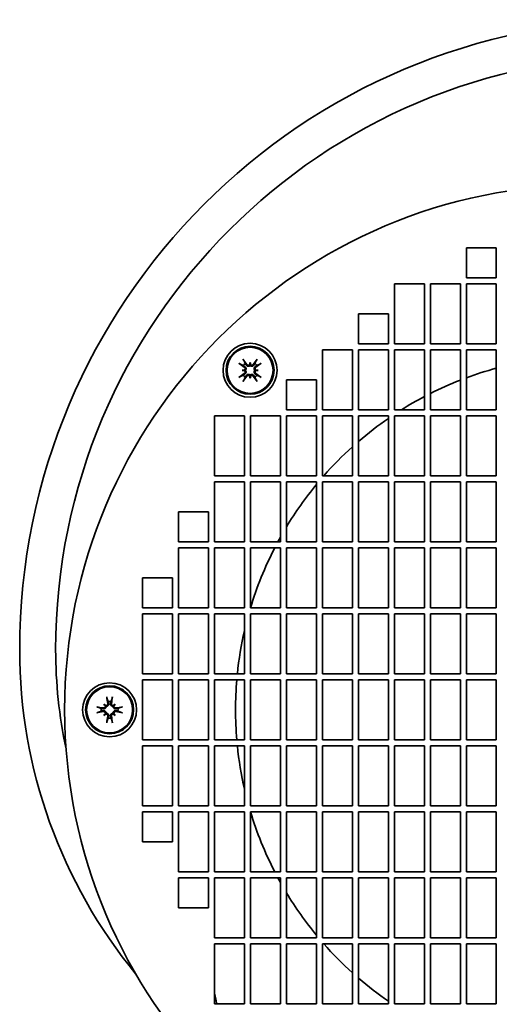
# Model space of a CAD drawing. Header units: millimetres. Extents: x 291 to 549, y 154 to 440.
# Tile 2 of 4: x 319 to 399, y 275 to 440. Entities that reach past the tile are written whole.
import ezdxf

# ---------------------------------------------------------------- set-up
doc = ezdxf.new("R2010")
doc.units = ezdxf.units.MM
doc.header["$LTSCALE"] = 2
doc.layers.add('Krawędzie widoczne(ISO)', color=7, linetype='Continuous', lineweight=35, true_color=0x262659)

msp = doc.modelspace()

# ---------------------------------------------------------------- linework, layer by layer
at = {"layer": 'Krawędzie widoczne(ISO)'}
for p, q in [((375.18, 427.5), (375.18, 427.46)), ((375.18, 427.5), (375.26, 427.5)), ((393.5, 401.5), (398.5, 401.5)), ((393.5, 396.5), (393.5, 401.5)), ((398.5, 401.5), (398.5, 396.5)), ((381.5, 385.5), (381.5, 395.5)), ((381.5, 395.5), (386.5, 395.5)), ((386.5, 395.5), (386.5, 385.5)), ((387.5, 385.5), (387.5, 395.5)), ((387.5, 395.5), (392.5, 395.5)), ((392.5, 395.5), (392.5, 385.5)), ((398.5, 396.5), (393.5, 396.5)), ((393.5, 385.5), (393.5, 395.5)), ((393.5, 395.5), (398.5, 395.5)), ((398.5, 395.5), (398.5, 385.5)), ((375.5, 385.5), (375.5, 390.5)), ((375.5, 390.5), (380.5, 390.5)), ((380.5, 390.5), (380.5, 385.5)), ((369.5, 374.5), (369.5, 384.5)), ((369.5, 384.5), (374.5, 384.5)), ((374.5, 384.5), (374.5, 374.5)), ((380.5, 385.5), (375.5, 385.5)), ((375.5, 374.5), (375.5, 384.5)), ((375.5, 384.5), (380.5, 384.5)), ((380.5, 384.5), (380.5, 374.5)), ((386.5, 385.5), (381.5, 385.5)), ((381.5, 374.5), (381.5, 384.5)), ((381.5, 384.5), (386.5, 384.5)), ((386.5, 384.5), (386.5, 374.5)), ((392.5, 385.5), (387.5, 385.5)), ((387.5, 374.5), (387.5, 384.5)), ((387.5, 384.5), (392.5, 384.5)), ((392.5, 384.5), (392.5, 374.5)), ((398.5, 385.5), (393.5, 385.5)), ((393.5, 374.5), (393.5, 384.5)), ((393.5, 384.5), (398.5, 384.5)), ((398.5, 384.5), (398.5, 374.5)), ((357.43, 382.39), (357.43, 382.1)), ((356.11, 381.07), (356.4, 381.07)), ((356.4, 381.07), (356.66, 381.07)), ((357.43, 382.1), (357.43, 381.84)), ((358.47, 381.07), (358.21, 381.07)), ((358.76, 381.07), (358.47, 381.07)), ((357.43, 380.03), (357.43, 380.29)), ((357.43, 379.74), (357.43, 380.03)), ((363.5, 374.5), (363.5, 379.5)), ((363.5, 379.5), (368.5, 379.5)), ((368.5, 379.5), (368.5, 374.5)), ((368.5, 374.5), (363.5, 374.5)), ((374.5, 374.5), (369.5, 374.5)), ((380.5, 374.5), (375.5, 374.5)), ((386.5, 374.5), (381.5, 374.5)), ((392.5, 374.5), (387.5, 374.5)), ((398.5, 374.5), (393.5, 374.5)), ((351.5, 363.5), (351.5, 373.5)), ((351.5, 373.5), (356.5, 373.5)), ((356.5, 373.5), (356.5, 363.5)), ((357.5, 363.5), (357.5, 373.5)), ((357.5, 373.5), (362.5, 373.5)), ((362.5, 373.5), (362.5, 363.5)), ((363.5, 363.5), (363.5, 373.5)), ((363.5, 373.5), (368.5, 373.5)), ((368.5, 373.5), (368.5, 363.5)), ((369.5, 363.5), (369.5, 373.5)), ((369.5, 373.5), (374.5, 373.5)), ((374.5, 373.5), (374.5, 363.5)), ((375.5, 363.5), (375.5, 373.5)), ((375.5, 373.5), (380.5, 373.5)), ((380.5, 373.5), (380.5, 363.5)), ((381.5, 363.5), (381.5, 373.5)), ((381.5, 373.5), (386.5, 373.5)), ((386.5, 373.5), (386.5, 363.5)), ((387.5, 363.5), (387.5, 373.5)), ((387.5, 373.5), (392.5, 373.5)), ((392.5, 373.5), (392.5, 363.5)), ((393.5, 363.5), (393.5, 373.5)), ((393.5, 373.5), (398.5, 373.5)), ((398.5, 373.5), (398.5, 363.5)), ((356.5, 363.5), (351.5, 363.5)), ((362.5, 363.5), (357.5, 363.5)), ((368.5, 363.5), (363.5, 363.5)), ((374.5, 363.5), (369.5, 363.5)), ((380.5, 363.5), (375.5, 363.5)), ((386.5, 363.5), (381.5, 363.5)), ((392.5, 363.5), (387.5, 363.5)), ((398.5, 363.5), (393.5, 363.5)), ((351.5, 352.5), (351.5, 362.5)), ((351.5, 362.5), (356.5, 362.5)), ((356.5, 362.5), (356.5, 352.5)), ((357.5, 352.5), (357.5, 362.5)), ((357.5, 362.5), (362.5, 362.5)), ((362.5, 362.5), (362.5, 352.5)), ((363.5, 352.5), (363.5, 362.5)), ((363.5, 362.5), (368.5, 362.5)), ((368.5, 362.5), (368.5, 352.5)), ((369.5, 352.5), (369.5, 362.5)), ((369.5, 362.5), (374.5, 362.5)), ((374.5, 362.5), (374.5, 352.5)), ((375.5, 352.5), (375.5, 362.5)), ((375.5, 362.5), (380.5, 362.5)), ((380.5, 362.5), (380.5, 352.5)), ((381.5, 352.5), (381.5, 362.5)), ((381.5, 362.5), (386.5, 362.5)), ((386.5, 362.5), (386.5, 352.5)), ((387.5, 352.5), (387.5, 362.5)), ((387.5, 362.5), (392.5, 362.5)), ((392.5, 362.5), (392.5, 352.5)), ((393.5, 352.5), (393.5, 362.5)), ((393.5, 362.5), (398.5, 362.5)), ((398.5, 362.5), (398.5, 352.5)), ((345.5, 357.5), (350.5, 357.5)), ((345.5, 352.5), (345.5, 357.5)), ((350.5, 357.5), (350.5, 352.5)), ((350.5, 352.5), (345.5, 352.5)), ((345.5, 341.5), (345.5, 351.5)), ((345.5, 351.5), (350.5, 351.5)), ((350.5, 351.5), (350.5, 341.5)), ((356.5, 352.5), (351.5, 352.5)), ((351.5, 341.5), (351.5, 351.5)), ((351.5, 351.5), (356.5, 351.5)), ((356.5, 351.5), (356.5, 341.5)), ((362.5, 352.5), (357.5, 352.5)), ((357.5, 341.5), (357.5, 351.5)), ((357.5, 351.5), (362.5, 351.5)), ((362.5, 351.5), (362.5, 341.5)), ((368.5, 352.5), (363.5, 352.5)), ((363.5, 341.5), (363.5, 351.5)), ((363.5, 351.5), (368.5, 351.5)), ((368.5, 351.5), (368.5, 341.5)), ((374.5, 352.5), (369.5, 352.5)), ((369.5, 341.5), (369.5, 351.5)), ((369.5, 351.5), (374.5, 351.5)), ((374.5, 351.5), (374.5, 341.5)), ((380.5, 352.5), (375.5, 352.5)), ((375.5, 341.5), (375.5, 351.5)), ((375.5, 351.5), (380.5, 351.5)), ((380.5, 351.5), (380.5, 341.5)), ((386.5, 352.5), (381.5, 352.5)), ((381.5, 341.5), (381.5, 351.5)), ((381.5, 351.5), (386.5, 351.5)), ((386.5, 351.5), (386.5, 341.5)), ((392.5, 352.5), (387.5, 352.5)), ((387.5, 341.5), (387.5, 351.5)), ((387.5, 351.5), (392.5, 351.5)), ((392.5, 351.5), (392.5, 341.5)), ((398.5, 352.5), (393.5, 352.5)), ((393.5, 341.5), (393.5, 351.5)), ((393.5, 351.5), (398.5, 351.5)), ((398.5, 351.5), (398.5, 341.5)), ((339.5, 346.5), (344.5, 346.5)), ((339.5, 341.5), (339.5, 346.5)), ((344.5, 346.5), (344.5, 341.5)), ((344.5, 341.5), (339.5, 341.5)), ((350.5, 341.5), (345.5, 341.5)), ((356.5, 341.5), (351.5, 341.5)), ((362.5, 341.5), (357.5, 341.5)), ((368.5, 341.5), (363.5, 341.5)), ((374.5, 341.5), (369.5, 341.5)), ((380.5, 341.5), (375.5, 341.5)), ((386.5, 341.5), (381.5, 341.5)), ((392.5, 341.5), (387.5, 341.5)), ((398.5, 341.5), (393.5, 341.5)), ((339.5, 330.5), (339.5, 340.5)), ((339.5, 340.5), (344.5, 340.5)), ((344.5, 340.5), (344.5, 330.5)), ((345.5, 330.5), (345.5, 340.5)), ((345.5, 340.5), (350.5, 340.5)), ((350.5, 340.5), (350.5, 330.5)), ((351.5, 330.5), (351.5, 340.5)), ((351.5, 340.5), (356.5, 340.5)), ((356.5, 340.5), (356.5, 330.5)), ((357.5, 330.5), (357.5, 340.5)), ((357.5, 340.5), (362.5, 340.5)), ((362.5, 340.5), (362.5, 330.5)), ((363.5, 330.5), (363.5, 340.5)), ((363.5, 340.5), (368.5, 340.5)), ((368.5, 340.5), (368.5, 330.5)), ((369.5, 330.5), (369.5, 340.5)), ((369.5, 340.5), (374.5, 340.5)), ((374.5, 340.5), (374.5, 330.5)), ((375.5, 330.5), (375.5, 340.5)), ((375.5, 340.5), (380.5, 340.5)), ((380.5, 340.5), (380.5, 330.5)), ((381.5, 330.5), (381.5, 340.5)), ((381.5, 340.5), (386.5, 340.5)), ((386.5, 340.5), (386.5, 330.5)), ((387.5, 330.5), (387.5, 340.5)), ((387.5, 340.5), (392.5, 340.5)), ((392.5, 340.5), (392.5, 330.5)), ((393.5, 330.5), (393.5, 340.5)), ((393.5, 340.5), (398.5, 340.5)), ((398.5, 340.5), (398.5, 330.5)), ((344.5, 330.5), (339.5, 330.5)), ((350.5, 330.5), (345.5, 330.5)), ((356.5, 330.5), (351.5, 330.5)), ((362.5, 330.5), (357.5, 330.5)), ((368.5, 330.5), (363.5, 330.5)), ((374.5, 330.5), (369.5, 330.5)), ((380.5, 330.5), (375.5, 330.5)), ((386.5, 330.5), (381.5, 330.5)), ((392.5, 330.5), (387.5, 330.5)), ((398.5, 330.5), (393.5, 330.5)), ((339.5, 319.5), (339.5, 329.5)), ((339.5, 329.5), (344.5, 329.5)), ((344.5, 329.5), (344.5, 319.5)), ((345.5, 319.5), (345.5, 329.5)), ((345.5, 329.5), (350.5, 329.5)), ((350.5, 329.5), (350.5, 319.5)), ((351.5, 319.5), (351.5, 329.5)), ((351.5, 329.5), (356.5, 329.5)), ((356.5, 329.5), (356.5, 319.5)), ((357.5, 319.5), (357.5, 329.5)), ((357.5, 329.5), (362.5, 329.5)), ((362.5, 329.5), (362.5, 319.5)), ((363.5, 319.5), (363.5, 329.5)), ((363.5, 329.5), (368.5, 329.5)), ((368.5, 329.5), (368.5, 319.5)), ((369.5, 319.5), (369.5, 329.5)), ((369.5, 329.5), (374.5, 329.5)), ((374.5, 329.5), (374.5, 319.5)), ((375.5, 319.5), (375.5, 329.5)), ((375.5, 329.5), (380.5, 329.5)), ((380.5, 329.5), (380.5, 319.5)), ((381.5, 319.5), (381.5, 329.5)), ((381.5, 329.5), (386.5, 329.5)), ((386.5, 329.5), (386.5, 319.5)), ((387.5, 319.5), (387.5, 329.5)), ((387.5, 329.5), (392.5, 329.5)), ((392.5, 329.5), (392.5, 319.5)), ((393.5, 319.5), (393.5, 329.5)), ((393.5, 329.5), (398.5, 329.5)), ((398.5, 329.5), (398.5, 319.5)), ((333.06, 325.44), (333.27, 325.23)), ((333.27, 325.23), (333.45, 325.05)), ((334.73, 325.23), (334.55, 325.05)), ((334.94, 325.44), (334.73, 325.23)), ((333.06, 323.56), (333.27, 323.77)), ((333.27, 323.77), (333.45, 323.95)), ((334.73, 323.77), (334.55, 323.95)), ((334.94, 323.56), (334.73, 323.77)), ((344.5, 319.5), (339.5, 319.5)), ((339.5, 318.5), (344.5, 318.5)), ((339.5, 308.5), (339.5, 318.5)), ((344.5, 318.5), (344.5, 308.5)), ((350.5, 319.5), (345.5, 319.5)), ((345.5, 318.5), (350.5, 318.5)), ((345.5, 308.5), (345.5, 318.5)), ((350.5, 318.5), (350.5, 308.5)), ((356.5, 319.5), (351.5, 319.5)), ((351.5, 318.5), (356.5, 318.5)), ((351.5, 308.5), (351.5, 318.5)), ((356.5, 318.5), (356.5, 308.5)), ((362.5, 319.5), (357.5, 319.5)), ((357.5, 318.5), (362.5, 318.5)), ((357.5, 308.5), (357.5, 318.5)), ((362.5, 318.5), (362.5, 308.5)), ((368.5, 319.5), (363.5, 319.5)), ((363.5, 308.5), (363.5, 318.5)), ((363.5, 318.5), (368.5, 318.5)), ((368.5, 318.5), (368.5, 308.5)), ((374.5, 319.5), (369.5, 319.5)), ((369.5, 308.5), (369.5, 318.5)), ((369.5, 318.5), (374.5, 318.5)), ((374.5, 318.5), (374.5, 308.5)), ((380.5, 319.5), (375.5, 319.5)), ((375.5, 308.5), (375.5, 318.5)), ((375.5, 318.5), (380.5, 318.5)), ((380.5, 318.5), (380.5, 308.5)), ((386.5, 319.5), (381.5, 319.5)), ((381.5, 308.5), (381.5, 318.5)), ((381.5, 318.5), (386.5, 318.5)), ((386.5, 318.5), (386.5, 308.5)), ((392.5, 319.5), (387.5, 319.5)), ((387.5, 308.5), (387.5, 318.5)), ((387.5, 318.5), (392.5, 318.5)), ((392.5, 318.5), (392.5, 308.5)), ((398.5, 319.5), (393.5, 319.5)), ((393.5, 308.5), (393.5, 318.5)), ((393.5, 318.5), (398.5, 318.5)), ((398.5, 318.5), (398.5, 308.5)), ((344.5, 308.5), (339.5, 308.5)), ((350.5, 308.5), (345.5, 308.5)), ((356.5, 308.5), (351.5, 308.5)), ((362.5, 308.5), (357.5, 308.5)), ((368.5, 308.5), (363.5, 308.5)), ((374.5, 308.5), (369.5, 308.5)), ((380.5, 308.5), (375.5, 308.5)), ((386.5, 308.5), (381.5, 308.5)), ((392.5, 308.5), (387.5, 308.5)), ((398.5, 308.5), (393.5, 308.5)), ((339.5, 302.5), (339.5, 307.5)), ((339.5, 307.5), (344.5, 307.5)), ((344.5, 307.5), (344.5, 302.5)), ((345.5, 307.5), (350.5, 307.5)), ((345.5, 297.5), (345.5, 307.5)), ((350.5, 307.5), (350.5, 297.5)), ((351.5, 307.5), (356.5, 307.5)), ((351.5, 297.5), (351.5, 307.5)), ((356.5, 307.5), (356.5, 297.5)), ((357.5, 307.5), (362.5, 307.5)), ((357.5, 297.5), (357.5, 307.5)), ((362.5, 307.5), (362.5, 297.5)), ((363.5, 297.5), (363.5, 307.5)), ((363.5, 307.5), (368.5, 307.5)), ((368.5, 307.5), (368.5, 297.5)), ((369.5, 297.5), (369.5, 307.5)), ((369.5, 307.5), (374.5, 307.5)), ((374.5, 307.5), (374.5, 297.5)), ((375.5, 297.5), (375.5, 307.5)), ((375.5, 307.5), (380.5, 307.5)), ((380.5, 307.5), (380.5, 297.5)), ((381.5, 297.5), (381.5, 307.5)), ((381.5, 307.5), (386.5, 307.5)), ((386.5, 307.5), (386.5, 297.5)), ((387.5, 297.5), (387.5, 307.5)), ((387.5, 307.5), (392.5, 307.5)), ((392.5, 307.5), (392.5, 297.5)), ((393.5, 297.5), (393.5, 307.5)), ((393.5, 307.5), (398.5, 307.5)), ((398.5, 307.5), (398.5, 297.5)), ((344.5, 302.5), (339.5, 302.5)), ((350.5, 297.5), (345.5, 297.5)), ((356.5, 297.5), (351.5, 297.5)), ((362.5, 297.5), (357.5, 297.5)), ((368.5, 297.5), (363.5, 297.5)), ((374.5, 297.5), (369.5, 297.5)), ((380.5, 297.5), (375.5, 297.5)), ((386.5, 297.5), (381.5, 297.5)), ((392.5, 297.5), (387.5, 297.5)), ((398.5, 297.5), (393.5, 297.5)), ((345.5, 291.5), (345.5, 296.5)), ((345.5, 296.5), (350.5, 296.5)), ((350.5, 296.5), (350.5, 291.5)), ((351.5, 296.5), (356.5, 296.5)), ((351.5, 286.5), (351.5, 296.5)), ((356.5, 296.5), (356.5, 286.5)), ((357.5, 296.5), (362.5, 296.5)), ((357.5, 286.5), (357.5, 296.5)), ((362.5, 296.5), (362.5, 286.5)), ((363.5, 286.5), (363.5, 296.5)), ((363.5, 296.5), (368.5, 296.5)), ((368.5, 296.5), (368.5, 286.5)), ((369.5, 286.5), (369.5, 296.5)), ((369.5, 296.5), (374.5, 296.5)), ((374.5, 296.5), (374.5, 286.5)), ((375.5, 286.5), (375.5, 296.5)), ((375.5, 296.5), (380.5, 296.5)), ((380.5, 296.5), (380.5, 286.5)), ((381.5, 286.5), (381.5, 296.5)), ((381.5, 296.5), (386.5, 296.5)), ((386.5, 296.5), (386.5, 286.5)), ((387.5, 286.5), (387.5, 296.5)), ((387.5, 296.5), (392.5, 296.5)), ((392.5, 296.5), (392.5, 286.5)), ((393.5, 286.5), (393.5, 296.5)), ((393.5, 296.5), (398.5, 296.5)), ((398.5, 296.5), (398.5, 286.5)), ((350.5, 291.5), (345.5, 291.5)), ((356.5, 286.5), (351.5, 286.5)), ((351.5, 285.5), (356.5, 285.5)), ((351.5, 275.5), (351.5, 285.5)), ((356.5, 285.5), (356.5, 275.5)), ((362.5, 286.5), (357.5, 286.5)), ((357.5, 285.5), (362.5, 285.5)), ((357.5, 275.5), (357.5, 285.5)), ((362.5, 285.5), (362.5, 275.5)), ((368.5, 286.5), (363.5, 286.5)), ((363.5, 275.5), (363.5, 285.5)), ((363.5, 285.5), (368.5, 285.5)), ((368.5, 285.5), (368.5, 275.5)), ((374.5, 286.5), (369.5, 286.5)), ((369.5, 275.5), (369.5, 285.5)), ((369.5, 285.5), (374.5, 285.5)), ((374.5, 285.5), (374.5, 275.5)), ((380.5, 286.5), (375.5, 286.5)), ((375.5, 275.5), (375.5, 285.5)), ((375.5, 285.5), (380.5, 285.5)), ((380.5, 285.5), (380.5, 275.5)), ((386.5, 286.5), (381.5, 286.5)), ((381.5, 275.5), (381.5, 285.5)), ((381.5, 285.5), (386.5, 285.5)), ((386.5, 285.5), (386.5, 275.5)), ((392.5, 286.5), (387.5, 286.5)), ((387.5, 275.5), (387.5, 285.5)), ((387.5, 285.5), (392.5, 285.5)), ((392.5, 285.5), (392.5, 275.5)), ((398.5, 286.5), (393.5, 286.5)), ((393.5, 275.5), (393.5, 285.5)), ((393.5, 285.5), (398.5, 285.5)), ((398.5, 285.5), (398.5, 275.5)), ((356.5, 275.5), (351.5, 275.5)), ((362.5, 275.5), (357.5, 275.5)), ((368.5, 275.5), (363.5, 275.5)), ((374.5, 275.5), (369.5, 275.5)), ((380.5, 275.5), (375.5, 275.5)), ((386.5, 275.5), (381.5, 275.5)), ((392.5, 275.5), (387.5, 275.5)), ((398.5, 275.5), (393.5, 275.5))]:
    msp.add_line(p, q, dxfattribs=at)
for centre, radius in [((414, 324.5), 87.5), ((357.43, 381.07), 4.5), ((357.43, 381.07), 4), ((357.43, 381.07), 3.84), ((334, 324.5), 4.5), ((334, 324.5), 4), ((334, 324.5), 3.84)]:
    msp.add_circle(centre, radius, dxfattribs=at)
for centre, radius, start, end in [((424, 334.5), 105, 90, 180), ((424, 334.5), 99, 90, 180), ((357.43, 381.07), 1.4, 125.4364, 144.5636), ((357.43, 381.07), 1.4, 35.4364, 54.5636), ((414, 324.5), 59, 105.231, 110.3319), ((357.43, 381.07), 1.4, 215.4364, 234.5636), ((357.43, 381.07), 1.4, 305.4364, 324.5636), ((414, 324.5), 59, 111.3711, 116.6893), ((414, 324.5), 59, 117.7815, 122.0638), ((414, 324.5), 59, 124.5967, 130.7336), ((414, 324.5), 59, 132.0278, 138.6225), ((414, 324.5), 59, 140.4606, 148.8629), ((414, 324.5), 59, 150.7952, 151.6682), ((414, 324.5), 59, 152.7659, 163.2536), ((414, 324.5), 59, 167.0526, 174.1632), ((404, 334.5), 85, 180, 219.4803), ((404, 334.5), 79, 180, 192.0527), ((414, 324.5), 59, 175.1386, 184.8614), ((334, 324.5), 1.4, 80.4364, 99.5636), ((334, 324.5), 1.4, 170.4364, 189.5636), ((334, 324.5), 1.4, 350.4364, 9.5636), ((334, 324.5), 1.4, 260.4364, 279.5636), ((414, 324.5), 59, 185.8368, 192.9474), ((414, 324.5), 59, 196.7464, 207.2341), ((414, 324.5), 59, 208.3318, 209.2048), ((414, 324.5), 59, 211.1371, 219.5394), ((414, 324.5), 59, 221.3775, 227.9722), ((414, 324.5), 59, 229.2664, 235.4033), ((330.24, 271.5), 22, 10.4757, 14.9396)]:
    msp.add_arc(centre, radius, start, end, dxfattribs=at)
for centre, major_axis, ratio, start_param, end_param in [((356.27, 382.87), (-0.117, 0.17), 0.087423, 3.600601, 5.055776), ((357.06, 380.82), (-3.68, 5.34), 0.087156, 4.881829, 5.059976), ((360.09, 380.83), (0.51, 5.7), 0.5, 1.338324, 1.409861), ((354.78, 380.83), (0.51, -5.7), 0.5, 1.731732, 1.803269), ((357.8, 380.82), (-3.68, -5.34), 0.087156, 4.364802, 4.542949), ((358.59, 382.87), (-0.117, -0.17), 0.087423, 4.369002, 5.824177), ((355.63, 382.23), (0.17, -0.117), 0.087423, 4.369002, 5.824177), ((357.68, 381.44), (5.34, -3.68), 0.087156, 4.364802, 4.542949), ((357.67, 378.41), (5.7, 0.51), 0.5, 1.731732, 1.803269), ((357.67, 383.72), (-5.7, 0.51), 0.5, 1.338324, 1.409861), ((356.3, 381.32), (0.024, -0.263), 0.988452, 0.274008, 0.778262), ((356.3, 380.82), (-0.024, -0.263), 0.988452, 2.363331, 2.867585), ((357.18, 382.2), (-0.263, 0.024), 0.988452, 2.363331, 2.867585), ((357.68, 382.2), (-0.263, -0.024), 0.988452, 0.274008, 0.778262), ((357.19, 378.41), (5.7, -0.51), 0.5, 1.338324, 1.409861), ((358.56, 381.32), (0.024, 0.263), 0.988452, 2.363331, 2.867585), ((357.19, 383.72), (-5.7, -0.51), 0.5, 1.731732, 1.803269), ((358.56, 380.82), (-0.024, 0.263), 0.988452, 0.274008, 0.778262), ((357.18, 381.44), (5.34, 3.68), 0.087156, 4.881829, 5.059976), ((359.23, 382.23), (0.17, 0.117), 0.087423, 3.600601, 5.055776), ((357.68, 380.7), (-5.34, -3.68), 0.087156, 4.881829, 5.059976), ((355.63, 379.91), (-0.17, -0.117), 0.087423, 3.600601, 5.055776), ((357.06, 381.32), (3.68, 5.34), 0.087156, 4.364802, 4.542949), ((356.27, 379.27), (0.117, 0.17), 0.087423, 4.369002, 5.824177), ((360.09, 381.31), (-0.51, 5.7), 0.5, 1.731732, 1.803269), ((357.18, 379.94), (0.263, 0.024), 0.988452, 0.274008, 0.778262), ((354.78, 381.31), (-0.51, -5.7), 0.5, 1.338324, 1.409861), ((357.68, 379.94), (0.263, -0.024), 0.988452, 2.363331, 2.867585), ((357.8, 381.32), (3.68, -5.34), 0.087156, 4.881829, 5.059976), ((357.18, 380.7), (-5.34, 3.68), 0.087156, 4.364802, 4.542949), ((358.59, 379.27), (0.117, -0.17), 0.087423, 3.600601, 5.055776), ((359.23, 379.91), (-0.17, 0.117), 0.087423, 4.369002, 5.824177), ((333.55, 326.59), (0.037, -0.203), 0.087423, 4.369002, 5.824177), ((334.44, 324.58), (1.17, -6.38), 0.087156, 4.364802, 4.542949), ((333.56, 324.58), (1.17, 6.38), 0.087156, 4.881829, 5.059976), ((334.45, 326.59), (0.037, 0.203), 0.087423, 3.600601, 5.055776), ((331.91, 324.95), (-0.203, 0.037), 0.087423, 3.600601, 5.055776), ((333.92, 324.06), (-6.38, 1.17), 0.087156, 4.881829, 5.059976), ((332.29, 322.45), (4.4, -3.67), 0.5, 1.731732, 1.803269), ((336.05, 326.21), (-3.67, 4.4), 0.5, 1.338324, 1.409861), ((333.38, 325.47), (-0.169, -0.203), 0.988452, 0.274008, 0.778262), ((333.03, 325.12), (-0.203, -0.169), 0.988452, 2.363331, 2.867585), ((335.71, 322.45), (4.4, 3.67), 0.5, 1.338324, 1.409861), ((334.62, 325.47), (-0.169, 0.203), 0.988452, 2.363331, 2.867585), ((331.95, 326.21), (-3.67, -4.4), 0.5, 1.731732, 1.803269), ((334.97, 325.12), (-0.203, 0.169), 0.988452, 0.274008, 0.778262), ((334.08, 324.06), (-6.38, -1.17), 0.087156, 4.364802, 4.542949), ((336.09, 324.95), (-0.203, -0.037), 0.087423, 4.369002, 5.824177), ((333.92, 324.94), (6.38, 1.17), 0.087156, 4.364802, 4.542949), ((331.91, 324.05), (0.203, 0.037), 0.087423, 4.369002, 5.824177), ((336.05, 322.79), (3.67, 4.4), 0.5, 1.731732, 1.803269), ((332.29, 326.55), (-4.4, -3.67), 0.5, 1.338324, 1.409861), ((333.03, 323.88), (0.203, -0.169), 0.988452, 0.274008, 0.778262), ((333.38, 323.53), (0.169, -0.203), 0.988452, 2.363331, 2.867585), ((334.44, 324.42), (-1.17, -6.38), 0.087156, 4.881829, 5.059976), ((333.56, 324.42), (-1.17, 6.38), 0.087156, 4.364802, 4.542949), ((335.71, 326.55), (-4.4, 3.67), 0.5, 1.731732, 1.803269), ((334.62, 323.53), (0.169, 0.203), 0.988452, 0.274008, 0.778262), ((331.95, 322.79), (3.67, -4.4), 0.5, 1.338324, 1.409861), ((334.97, 323.88), (0.203, 0.169), 0.988452, 2.363331, 2.867585), ((334.08, 324.94), (6.38, -1.17), 0.087156, 4.881829, 5.059976), ((336.09, 324.05), (0.203, -0.037), 0.087423, 3.600601, 5.055776), ((333.55, 322.41), (-0.037, -0.203), 0.087423, 3.600601, 5.055776), ((334.45, 322.41), (-0.037, 0.203), 0.087423, 4.369002, 5.824177)]:
    msp.add_ellipse(centre, major_axis=major_axis, ratio=ratio, start_param=start_param, end_param=end_param, dxfattribs=at)
for points, weights in [([(356.62, 382.21), (356.52, 382.42), (356.39, 382.72)], [1, 1.01529400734, 1.00328287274]), ([(358.48, 382.72), (358.34, 382.42), (358.24, 382.21)], [1.00328287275, 1.01529400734, 1]), ([(355.78, 382.11), (356.08, 381.98), (356.29, 381.88)], [1.00328287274, 1.01529400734, 1]), ([(356.29, 381.88), (356.44, 381.79), (356.55, 381.72)], [1, 1.12995779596, 1.25770150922]), ([(356.78, 381.95), (356.71, 382.06), (356.62, 382.21)], [1.25770150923, 1.12995779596, 1]), ([(358.24, 382.21), (358.15, 382.06), (358.08, 381.95)], [1, 1.12995779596, 1.25770150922]), ([(358.31, 381.72), (358.43, 381.79), (358.57, 381.88)], [1.25770150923, 1.12995779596, 1]), ([(358.57, 381.88), (358.79, 381.98), (359.08, 382.11)], [1, 1.01529400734, 1.00328287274]), ([(356.29, 380.26), (356.08, 380.16), (355.78, 380.02)], [1, 1.01529400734, 1.00328287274]), ([(356.55, 380.42), (356.44, 380.35), (356.29, 380.26)], [1.25770150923, 1.12995779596, 1]), ([(356.39, 379.42), (356.52, 379.71), (356.62, 379.93)], [1.00328287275, 1.01529400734, 1]), ([(356.62, 379.93), (356.71, 380.07), (356.78, 380.19)], [1, 1.12995779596, 1.25770150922]), ([(358.08, 380.19), (358.15, 380.07), (358.24, 379.93)], [1.25770150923, 1.12995779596, 1]), ([(358.24, 379.93), (358.34, 379.71), (358.48, 379.42)], [1, 1.01529400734, 1.00328287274]), ([(358.57, 380.26), (358.43, 380.35), (358.31, 380.42)], [1, 1.12995779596, 1.25770150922]), ([(359.08, 380.02), (358.79, 380.16), (358.57, 380.26)], [1.00328287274, 1.01529400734, 1]), ([(332.62, 324.73), (332.4, 324.81), (332.09, 324.93)], [1, 1.01529400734, 1.00328287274]), ([(333.57, 326.41), (333.69, 326.1), (333.77, 325.88)], [1.00328287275, 1.01529400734, 1]), ([(333.77, 325.88), (333.81, 325.71), (333.84, 325.58)], [1, 1.12995779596, 1.25770150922]), ([(334.16, 325.58), (334.19, 325.71), (334.23, 325.88)], [1.25770150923, 1.12995779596, 1]), ([(334.23, 325.88), (334.31, 326.1), (334.43, 326.41)], [1, 1.01529400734, 1.00328287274]), ([(335.91, 324.93), (335.6, 324.81), (335.38, 324.73)], [1.00328287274, 1.01529400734, 1]), ([(332.09, 324.07), (332.4, 324.19), (332.62, 324.27)], [1.00328287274, 1.01529400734, 1]), ([(332.92, 324.66), (332.79, 324.69), (332.62, 324.73)], [1.25770150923, 1.12995779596, 1]), ([(332.62, 324.27), (332.79, 324.31), (332.92, 324.34)], [1, 1.12995779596, 1.25770150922]), ([(333.84, 323.42), (333.81, 323.29), (333.77, 323.12)], [1.25770150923, 1.12995779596, 1]), ([(334.23, 323.12), (334.19, 323.29), (334.16, 323.42)], [1, 1.12995779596, 1.25770150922]), ([(335.38, 324.73), (335.21, 324.69), (335.08, 324.66)], [1, 1.12995779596, 1.25770150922]), ([(335.08, 324.34), (335.21, 324.31), (335.38, 324.27)], [1.25770150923, 1.12995779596, 1]), ([(335.38, 324.27), (335.6, 324.19), (335.91, 324.07)], [1, 1.01529400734, 1.00328287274]), ([(333.77, 323.12), (333.69, 322.9), (333.57, 322.59)], [1, 1.01529400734, 1.00328287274]), ([(334.43, 322.59), (334.31, 322.9), (334.23, 323.12)], [1.00328287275, 1.01529400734, 1])]:
    msp.add_rational_spline(points, weights, degree=2, dxfattribs=at)
for points, knots in [([(356.47, 381.6), (356.5, 381.58), (356.53, 381.55), (356.57, 381.48), (356.58, 381.44), (356.59, 381.37), (356.59, 381.33), (356.58, 381.26), (356.56, 381.22), (356.53, 381.17), (356.52, 381.16), (356.5, 381.14)], [-0.1800581, -0.1800581, -0.1800581, -0.1800581, -0.16889095, -0.16889095, -0.15772379, -0.15772379, -0.14676457, -0.14676457, -0.13580535, -0.13580535, -0.13009158, -0.13009158, -0.13009158, -0.13009158]), ([(356.5, 380.99), (356.51, 380.99), (356.51, 380.99), (356.53, 380.96), (356.56, 380.93), (356.59, 380.86), (356.59, 380.82), (356.59, 380.75), (356.59, 380.71), (356.56, 380.63), (356.53, 380.6), (356.5, 380.56), (356.48, 380.55), (356.47, 380.54)], [-0.15827539, -0.15827539, -0.15827539, -0.15827539, -0.15764996, -0.15764996, -0.14669212, -0.14669212, -0.13573428, -0.13573428, -0.12469501, -0.12469501, -0.11365575, -0.11365575, -0.10828626, -0.10828626, -0.10828626, -0.10828626]), ([(356.55, 381.72), (356.56, 381.71), (356.57, 381.71), (356.61, 381.67), (356.65, 381.64), (356.7, 381.57), (356.72, 381.53), (356.75, 381.45), (356.76, 381.41), (356.76, 381.32), (356.76, 381.28), (356.74, 381.2), (356.72, 381.16), (356.68, 381.11), (356.67, 381.09), (356.66, 381.07)], [-0.10914291, -0.10914291, -0.10914291, -0.10914291, -0.10517197, -0.10517197, -0.09099846, -0.09099846, -0.07682495, -0.07682495, -0.06470547, -0.06470547, -0.05258598, -0.05258598, -0.0404665, -0.0404665, -0.03342856, -0.03342856, -0.03342856, -0.03342856]), ([(356.66, 381.07), (356.67, 381.05), (356.68, 381.03), (356.72, 380.97), (356.74, 380.93), (356.76, 380.86), (356.76, 380.81), (356.76, 380.73), (356.75, 380.69), (356.72, 380.61), (356.7, 380.57), (356.65, 380.5), (356.61, 380.46), (356.58, 380.44), (356.57, 380.43), (356.56, 380.43), (356.55, 380.42)], [-0.07174341, -0.07174341, -0.07174341, -0.07174341, -0.06470547, -0.06470547, -0.05258598, -0.05258598, -0.0404665, -0.0404665, -0.02834702, -0.02834702, -0.01417351, -0.01417351, 0, 0, 0, 0.00397094, 0.00397094, 0.00397094, 0.00397094]), ([(357.43, 381.84), (357.41, 381.83), (357.39, 381.82), (357.34, 381.78), (357.3, 381.76), (357.22, 381.74), (357.18, 381.74), (357.09, 381.74), (357.05, 381.75), (356.97, 381.78), (356.93, 381.8), (356.86, 381.85), (356.83, 381.89), (356.8, 381.92), (356.79, 381.93), (356.79, 381.94), (356.78, 381.95)], [-0.07174341, -0.07174341, -0.07174341, -0.07174341, -0.06470547, -0.06470547, -0.05258598, -0.05258598, -0.0404665, -0.0404665, -0.02834702, -0.02834702, -0.01417351, -0.01417351, 0, 0, 0, 0.00397094, 0.00397094, 0.00397094, 0.00397094]), ([(357.36, 382), (357.35, 381.99), (357.35, 381.99), (357.33, 381.97), (357.29, 381.94), (357.22, 381.91), (357.18, 381.91), (357.11, 381.91), (357.07, 381.91), (357, 381.94), (356.96, 381.97), (356.93, 382), (356.91, 382.02), (356.9, 382.03)], [-0.15827539, -0.15827539, -0.15827539, -0.15827539, -0.15764996, -0.15764996, -0.14669212, -0.14669212, -0.13573428, -0.13573428, -0.12469501, -0.12469501, -0.11365575, -0.11365575, -0.10828626, -0.10828626, -0.10828626, -0.10828626]), ([(358.08, 381.95), (358.07, 381.94), (358.07, 381.93), (358.04, 381.89), (358, 381.85), (357.93, 381.8), (357.89, 381.78), (357.81, 381.75), (357.77, 381.74), (357.69, 381.74), (357.64, 381.74), (357.57, 381.76), (357.53, 381.78), (357.47, 381.82), (357.45, 381.83), (357.43, 381.84)], [-0.10914291, -0.10914291, -0.10914291, -0.10914291, -0.10517197, -0.10517197, -0.09099846, -0.09099846, -0.07682495, -0.07682495, -0.06470547, -0.06470547, -0.05258598, -0.05258598, -0.0404665, -0.0404665, -0.03342856, -0.03342856, -0.03342856, -0.03342856]), ([(357.96, 382.03), (357.94, 382), (357.91, 381.97), (357.84, 381.93), (357.81, 381.92), (357.73, 381.91), (357.69, 381.91), (357.62, 381.92), (357.58, 381.94), (357.54, 381.97), (357.52, 381.98), (357.51, 382)], [0, 0, 0, 0, 0.01116716, 0.01116716, 0.02233431, 0.02233431, 0.03329353, 0.03329353, 0.04425275, 0.04425275, 0.04996652, 0.04996652, 0.04996652, 0.04996652]), ([(358.21, 381.07), (358.19, 381.09), (358.18, 381.11), (358.14, 381.16), (358.13, 381.2), (358.11, 381.28), (358.1, 381.32), (358.11, 381.41), (358.11, 381.45), (358.14, 381.53), (358.16, 381.57), (358.22, 381.64), (358.25, 381.67), (358.28, 381.7), (358.29, 381.71), (358.3, 381.71), (358.31, 381.72)], [-0.07174341, -0.07174341, -0.07174341, -0.07174341, -0.06470547, -0.06470547, -0.05258598, -0.05258598, -0.0404665, -0.0404665, -0.02834702, -0.02834702, -0.01417351, -0.01417351, 0, 0, 0, 0.00397094, 0.00397094, 0.00397094, 0.00397094]), ([(358.31, 380.42), (358.3, 380.43), (358.29, 380.43), (358.25, 380.46), (358.22, 380.5), (358.16, 380.57), (358.14, 380.61), (358.11, 380.69), (358.11, 380.73), (358.1, 380.81), (358.11, 380.86), (358.13, 380.93), (358.14, 380.97), (358.18, 381.03), (358.19, 381.05), (358.21, 381.07)], [-0.10914291, -0.10914291, -0.10914291, -0.10914291, -0.10517197, -0.10517197, -0.09099846, -0.09099846, -0.07682495, -0.07682495, -0.06470547, -0.06470547, -0.05258598, -0.05258598, -0.0404665, -0.0404665, -0.03342856, -0.03342856, -0.03342856, -0.03342856]), ([(358.36, 381.14), (358.36, 381.15), (358.36, 381.15), (358.33, 381.17), (358.31, 381.21), (358.28, 381.28), (358.27, 381.32), (358.27, 381.39), (358.28, 381.43), (358.31, 381.5), (358.33, 381.54), (358.37, 381.57), (358.38, 381.59), (358.39, 381.6)], [-0.15827539, -0.15827539, -0.15827539, -0.15827539, -0.15764996, -0.15764996, -0.14669212, -0.14669212, -0.13573428, -0.13573428, -0.12469501, -0.12469501, -0.11365575, -0.11365575, -0.10828626, -0.10828626, -0.10828626, -0.10828626]), ([(358.39, 380.54), (358.37, 380.56), (358.34, 380.59), (358.3, 380.66), (358.28, 380.69), (358.27, 380.77), (358.27, 380.81), (358.29, 380.88), (358.3, 380.92), (358.33, 380.96), (358.35, 380.98), (358.36, 380.99)], [-0.1800581, -0.1800581, -0.1800581, -0.1800581, -0.16889095, -0.16889095, -0.15772379, -0.15772379, -0.14676457, -0.14676457, -0.13580535, -0.13580535, -0.13009158, -0.13009158, -0.13009158, -0.13009158]), ([(356.78, 380.19), (356.79, 380.2), (356.79, 380.21), (356.83, 380.25), (356.86, 380.28), (356.93, 380.34), (356.97, 380.36), (357.05, 380.39), (357.09, 380.39), (357.18, 380.4), (357.22, 380.39), (357.3, 380.37), (357.34, 380.36), (357.39, 380.32), (357.41, 380.31), (357.43, 380.29)], [-0.10914291, -0.10914291, -0.10914291, -0.10914291, -0.10517197, -0.10517197, -0.09099846, -0.09099846, -0.07682495, -0.07682495, -0.06470547, -0.06470547, -0.05258598, -0.05258598, -0.0404665, -0.0404665, -0.03342856, -0.03342856, -0.03342856, -0.03342856]), ([(356.9, 380.11), (356.92, 380.13), (356.95, 380.16), (357.02, 380.2), (357.06, 380.22), (357.13, 380.23), (357.17, 380.23), (357.24, 380.21), (357.28, 380.2), (357.33, 380.17), (357.34, 380.15), (357.36, 380.14)], [-0.18005785, -0.18005785, -0.18005785, -0.18005785, -0.1688907, -0.1688907, -0.15772354, -0.15772354, -0.14676432, -0.14676432, -0.1358051, -0.1358051, -0.13009133, -0.13009133, -0.13009133, -0.13009133]), ([(357.43, 380.29), (357.45, 380.31), (357.47, 380.32), (357.53, 380.36), (357.57, 380.37), (357.64, 380.39), (357.69, 380.4), (357.77, 380.39), (357.81, 380.39), (357.89, 380.36), (357.93, 380.34), (358, 380.28), (358.04, 380.25), (358.06, 380.22), (358.07, 380.21), (358.07, 380.2), (358.08, 380.19)], [-0.07174341, -0.07174341, -0.07174341, -0.07174341, -0.06470547, -0.06470547, -0.05258598, -0.05258598, -0.0404665, -0.0404665, -0.02834702, -0.02834702, -0.01417351, -0.01417351, 0, 0, 0, 0.00397094, 0.00397094, 0.00397094, 0.00397094]), ([(357.51, 380.14), (357.51, 380.14), (357.51, 380.14), (357.54, 380.17), (357.57, 380.19), (357.64, 380.22), (357.68, 380.23), (357.75, 380.23), (357.79, 380.22), (357.87, 380.19), (357.9, 380.17), (357.94, 380.13), (357.95, 380.12), (357.96, 380.11)], [-0.15827557, -0.15827557, -0.15827557, -0.15827557, -0.15765014, -0.15765014, -0.1466923, -0.1466923, -0.13573446, -0.13573446, -0.12469519, -0.12469519, -0.11365593, -0.11365593, -0.10828644, -0.10828644, -0.10828644, -0.10828644]), ([(333.45, 325.05), (333.45, 325.03), (333.45, 325), (333.43, 324.94), (333.41, 324.9), (333.37, 324.83), (333.34, 324.79), (333.28, 324.74), (333.25, 324.71), (333.17, 324.68), (333.13, 324.66), (333.04, 324.65), (332.99, 324.65), (332.95, 324.66), (332.94, 324.66), (332.93, 324.66), (332.92, 324.66)], [-0.07174341, -0.07174341, -0.07174341, -0.07174341, -0.06470547, -0.06470547, -0.05258598, -0.05258598, -0.0404665, -0.0404665, -0.02834702, -0.02834702, -0.01417351, -0.01417351, 0, 0, 0, 0.00397094, 0.00397094, 0.00397094, 0.00397094]), ([(333.29, 325.1), (333.29, 325.1), (333.29, 325.1), (333.29, 325.06), (333.28, 325.02), (333.25, 324.95), (333.23, 324.92), (333.18, 324.86), (333.15, 324.84), (333.07, 324.81), (333.04, 324.8), (332.98, 324.8), (332.96, 324.8), (332.94, 324.81)], [-0.15827539, -0.15827539, -0.15827539, -0.15827539, -0.15764996, -0.15764996, -0.14669212, -0.14669212, -0.13573428, -0.13573428, -0.12469501, -0.12469501, -0.11365575, -0.11365575, -0.10828626, -0.10828626, -0.10828626, -0.10828626]), ([(333.69, 325.56), (333.7, 325.52), (333.7, 325.48), (333.68, 325.4), (333.66, 325.37), (333.62, 325.31), (333.59, 325.28), (333.53, 325.24), (333.49, 325.22), (333.44, 325.21), (333.42, 325.21), (333.4, 325.21)], [0, 0, 0, 0, 0.01116716, 0.01116716, 0.02233431, 0.02233431, 0.03329353, 0.03329353, 0.04425275, 0.04425275, 0.04996652, 0.04996652, 0.04996652, 0.04996652]), ([(333.84, 325.58), (333.84, 325.57), (333.84, 325.56), (333.85, 325.51), (333.85, 325.46), (333.84, 325.37), (333.82, 325.33), (333.79, 325.25), (333.76, 325.22), (333.71, 325.16), (333.67, 325.13), (333.6, 325.09), (333.56, 325.07), (333.5, 325.05), (333.47, 325.05), (333.45, 325.05)], [-0.10914291, -0.10914291, -0.10914291, -0.10914291, -0.10517197, -0.10517197, -0.09099846, -0.09099846, -0.07682495, -0.07682495, -0.06470547, -0.06470547, -0.05258598, -0.05258598, -0.0404665, -0.0404665, -0.03342856, -0.03342856, -0.03342856, -0.03342856]), ([(334.55, 325.05), (334.53, 325.05), (334.5, 325.05), (334.44, 325.07), (334.4, 325.09), (334.33, 325.13), (334.29, 325.16), (334.24, 325.22), (334.21, 325.25), (334.18, 325.33), (334.16, 325.37), (334.15, 325.46), (334.15, 325.51), (334.16, 325.55), (334.16, 325.56), (334.16, 325.57), (334.16, 325.58)], [-0.07174341, -0.07174341, -0.07174341, -0.07174341, -0.06470547, -0.06470547, -0.05258598, -0.05258598, -0.0404665, -0.0404665, -0.02834702, -0.02834702, -0.01417351, -0.01417351, 0, 0, 0, 0.00397094, 0.00397094, 0.00397094, 0.00397094]), ([(334.6, 325.21), (334.6, 325.21), (334.6, 325.21), (334.56, 325.21), (334.52, 325.22), (334.45, 325.25), (334.42, 325.27), (334.36, 325.32), (334.34, 325.35), (334.31, 325.43), (334.3, 325.46), (334.3, 325.52), (334.3, 325.54), (334.31, 325.56)], [-0.15827539, -0.15827539, -0.15827539, -0.15827539, -0.15764996, -0.15764996, -0.14669212, -0.14669212, -0.13573428, -0.13573428, -0.12469501, -0.12469501, -0.11365575, -0.11365575, -0.10828626, -0.10828626, -0.10828626, -0.10828626]), ([(335.08, 324.66), (335.07, 324.66), (335.06, 324.66), (335.01, 324.65), (334.96, 324.65), (334.87, 324.66), (334.83, 324.68), (334.75, 324.71), (334.72, 324.74), (334.66, 324.79), (334.63, 324.83), (334.59, 324.9), (334.57, 324.94), (334.55, 325), (334.55, 325.03), (334.55, 325.05)], [-0.10914291, -0.10914291, -0.10914291, -0.10914291, -0.10517197, -0.10517197, -0.09099846, -0.09099846, -0.07682495, -0.07682495, -0.06470547, -0.06470547, -0.05258598, -0.05258598, -0.0404665, -0.0404665, -0.03342856, -0.03342856, -0.03342856, -0.03342856]), ([(335.06, 324.81), (335.02, 324.8), (334.98, 324.8), (334.9, 324.82), (334.87, 324.84), (334.81, 324.88), (334.78, 324.91), (334.74, 324.97), (334.72, 325.01), (334.71, 325.06), (334.71, 325.08), (334.71, 325.1)], [-0.1800581, -0.1800581, -0.1800581, -0.1800581, -0.16889095, -0.16889095, -0.15772379, -0.15772379, -0.14676457, -0.14676457, -0.13580535, -0.13580535, -0.13009158, -0.13009158, -0.13009158, -0.13009158]), ([(332.92, 324.34), (332.93, 324.34), (332.94, 324.34), (332.99, 324.35), (333.04, 324.35), (333.13, 324.34), (333.17, 324.32), (333.25, 324.29), (333.28, 324.26), (333.34, 324.21), (333.37, 324.17), (333.41, 324.1), (333.43, 324.06), (333.45, 324), (333.45, 323.97), (333.45, 323.95)], [-0.10914291, -0.10914291, -0.10914291, -0.10914291, -0.10517197, -0.10517197, -0.09099846, -0.09099846, -0.07682495, -0.07682495, -0.06470547, -0.06470547, -0.05258598, -0.05258598, -0.0404665, -0.0404665, -0.03342856, -0.03342856, -0.03342856, -0.03342856]), ([(332.94, 324.19), (332.98, 324.2), (333.02, 324.2), (333.1, 324.18), (333.13, 324.16), (333.19, 324.12), (333.22, 324.09), (333.26, 324.03), (333.28, 323.99), (333.29, 323.94), (333.29, 323.92), (333.29, 323.9)], [-0.1800581, -0.1800581, -0.1800581, -0.1800581, -0.16889095, -0.16889095, -0.15772379, -0.15772379, -0.14676457, -0.14676457, -0.13580535, -0.13580535, -0.13009158, -0.13009158, -0.13009158, -0.13009158]), ([(333.4, 323.79), (333.4, 323.79), (333.4, 323.79), (333.44, 323.79), (333.48, 323.78), (333.55, 323.75), (333.58, 323.73), (333.64, 323.68), (333.66, 323.65), (333.69, 323.57), (333.7, 323.54), (333.7, 323.48), (333.7, 323.46), (333.69, 323.44)], [-0.15827539, -0.15827539, -0.15827539, -0.15827539, -0.15764996, -0.15764996, -0.14669212, -0.14669212, -0.13573428, -0.13573428, -0.12469501, -0.12469501, -0.11365575, -0.11365575, -0.10828626, -0.10828626, -0.10828626, -0.10828626]), ([(333.45, 323.95), (333.47, 323.95), (333.5, 323.95), (333.56, 323.93), (333.6, 323.91), (333.67, 323.87), (333.71, 323.84), (333.76, 323.78), (333.79, 323.75), (333.82, 323.67), (333.84, 323.63), (333.85, 323.54), (333.85, 323.49), (333.84, 323.45), (333.84, 323.44), (333.84, 323.43), (333.84, 323.42)], [-0.07174341, -0.07174341, -0.07174341, -0.07174341, -0.06470547, -0.06470547, -0.05258598, -0.05258598, -0.0404665, -0.0404665, -0.02834702, -0.02834702, -0.01417351, -0.01417351, 0, 0, 0, 0.00397094, 0.00397094, 0.00397094, 0.00397094]), ([(334.16, 323.42), (334.16, 323.43), (334.16, 323.44), (334.15, 323.49), (334.15, 323.54), (334.16, 323.63), (334.18, 323.67), (334.21, 323.75), (334.24, 323.78), (334.29, 323.84), (334.33, 323.87), (334.4, 323.91), (334.44, 323.93), (334.5, 323.95), (334.53, 323.95), (334.55, 323.95)], [-0.10914291, -0.10914291, -0.10914291, -0.10914291, -0.10517197, -0.10517197, -0.09099846, -0.09099846, -0.07682495, -0.07682495, -0.06470547, -0.06470547, -0.05258598, -0.05258598, -0.0404665, -0.0404665, -0.03342856, -0.03342856, -0.03342856, -0.03342856]), ([(334.31, 323.44), (334.3, 323.48), (334.3, 323.52), (334.32, 323.6), (334.34, 323.63), (334.38, 323.69), (334.41, 323.72), (334.47, 323.76), (334.51, 323.78), (334.56, 323.79), (334.58, 323.79), (334.6, 323.79)], [-0.18005785, -0.18005785, -0.18005785, -0.18005785, -0.1688907, -0.1688907, -0.15772354, -0.15772354, -0.14676432, -0.14676432, -0.1358051, -0.1358051, -0.13009133, -0.13009133, -0.13009133, -0.13009133]), ([(334.55, 323.95), (334.55, 323.97), (334.55, 324), (334.57, 324.06), (334.59, 324.1), (334.63, 324.17), (334.66, 324.21), (334.72, 324.26), (334.75, 324.29), (334.83, 324.32), (334.87, 324.34), (334.96, 324.35), (335.01, 324.35), (335.05, 324.34), (335.06, 324.34), (335.07, 324.34), (335.08, 324.34)], [-0.07174341, -0.07174341, -0.07174341, -0.07174341, -0.06470547, -0.06470547, -0.05258598, -0.05258598, -0.0404665, -0.0404665, -0.02834702, -0.02834702, -0.01417351, -0.01417351, 0, 0, 0, 0.00397094, 0.00397094, 0.00397094, 0.00397094]), ([(334.71, 323.9), (334.71, 323.9), (334.71, 323.9), (334.71, 323.94), (334.72, 323.98), (334.75, 324.05), (334.77, 324.08), (334.82, 324.14), (334.85, 324.16), (334.93, 324.19), (334.96, 324.2), (335.02, 324.2), (335.04, 324.2), (335.06, 324.19)], [-0.15827557, -0.15827557, -0.15827557, -0.15827557, -0.15765014, -0.15765014, -0.1466923, -0.1466923, -0.13573446, -0.13573446, -0.12469519, -0.12469519, -0.11365593, -0.11365593, -0.10828644, -0.10828644, -0.10828644, -0.10828644])]:
    msp.add_open_spline(points, degree=3, knots=knots, dxfattribs=at)

doc.saveas('drawing.dxf')
